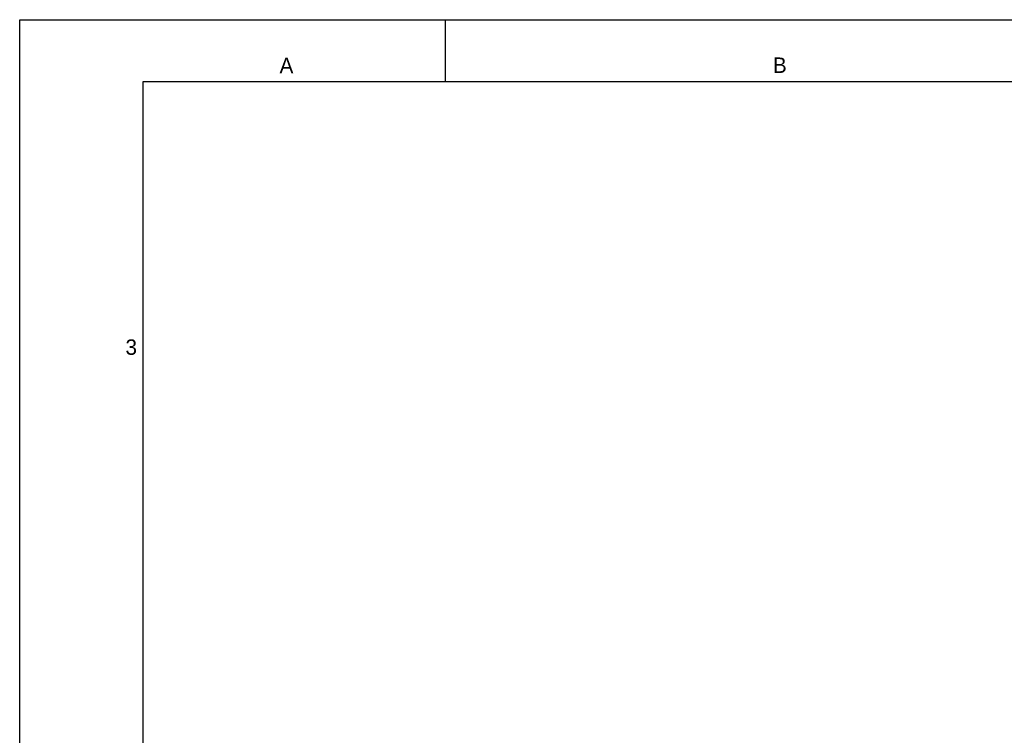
# Model space of a CAD drawing. Header units: millimetres. Extents: x 0 to 594, y 0 to 420.
# Tile 13 of 18: x 0 to 160, y 304 to 420. Entities that reach past the tile are written whole.
import ezdxf

# ---------------------------------------------------------------- set-up
doc = ezdxf.new("R2010")
doc.units = ezdxf.units.MM
doc.header["$LTSCALE"] = 32.67
doc.layers.get('0').update_dxf_attribs({"linetype": 'CONTINUOUS'})
doc.styles.add('TEXTSTYLE_2', font='trium.ttf')

msp = doc.modelspace()

# ---------------------------------------------------------------- linework, layer by layer
at = {"color": 2, "linetype": 'CONTINUOUS'}
for p, q in [((0, 0), (0, 420)), ((0, 420), (594, 420)), ((69, 410), (69, 420))]:
    msp.add_line(p, q, dxfattribs=at)
at = {"color": 7, "linetype": 'CONTINUOUS'}
for p, q in [((20, 10), (20, 410)), ((20, 410), (570.21398, 410))]:
    msp.add_line(p, q, dxfattribs=at)

# ---------------------------------------------------------------- texts
at = {"color": 2, "linetype": 'CONTINUOUS', "char_height": 2.5, "attachment_point": 2, "line_spacing_factor": 0.9, "style": 'TEXTSTYLE_2'}
for s, insert, width in [('A', (43.2338, 413.82977), 2.3055556), ('B', (123.19009, 413.87931), 2.3703704), ('3', (18.07903, 368.1991), 1.9166667)]:
    msp.add_mtext(s, dxfattribs=dict(at, insert=insert, width=width))

doc.saveas('drawing.dxf')
